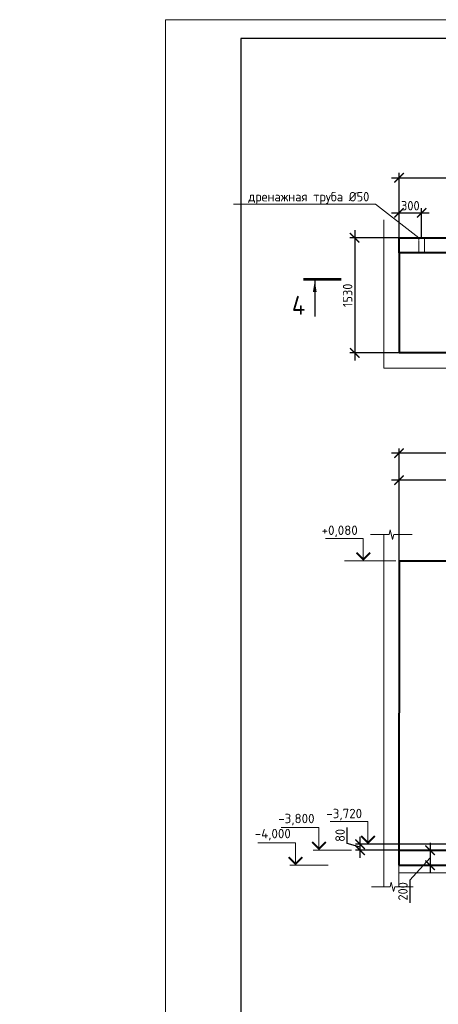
# Model space of a CAD drawing. Header units: millimetres. Extents: x 130535 to 3472113, y -231620 to 121434.
# Tile 97 of 133: x 599939 to 611044, y 8071 to 34210. Entities that reach past the tile are written whole.
import ezdxf
from ezdxf import colors
from ezdxf.entities.mleader import LeaderData, LeaderLine
from ezdxf.math import Vec2, Vec3

# ---------------------------------------------------------------- set-up
doc = ezdxf.new("R2010")
doc.units = ezdxf.units.MM
doc.linetypes.add('DASHED', pattern=[7, 5, -2, 0])
doc.layers.get('DEFPOINTS').update_dxf_attribs({"color": 1, "lineweight": 0})
for name, color, linetype, lineweight in [('РАЗМЕРЫ', 1, 'Continuous', 9), ('Разрез жилая часть$0$Отметки', 1, 'Continuous', 20), ('Символы 0.20', 1, 'Continuous', 20), ('стены монолит', 126, 'Continuous', 40), ('Тонкая', 81, 'Continuous', 20), ('ТОНКИЕ', 7, 'Continuous', 9), ('Штриховая 0.20', 42, 'DASHED', 20)]:
    doc.layers.add(name, color=color, linetype=linetype, lineweight=lineweight)
doc.layers.add('ТОЛСТЫЕ_ОСНОВНЫЕ', color=6, linetype='Continuous')
doc.styles.add('GOST-2.304_Type-B', font='GOST_Common.ttf')
doc.styles.add('ГОСТ', font='isocpeur.TTF')
doc.dimstyles.new('СПДС', dxfattribs={"dimscale": 100, "dimtxt": 2.5, "dimasz": 2.5, "dimexe": 1.25, "dimexo": 0, "dimtad": 1, "dimdec": 0, "dimtxsty": 'GOST-2.304_Type-B', "dimblk": 'ARCHTICK', "dimcen": 2.5, "dimdle": 2, "dimadec": 0, "dimazin": 2, "dimtfac": 0.75, "dimtdec": 0, "dimtmove": 1, "dimatfit": 3, "dimfxl": 1, "dimtolj": 1, "dimarcsym": 1})

# ---------------------------------------------------------------- blocks, each defined once
blk = doc.blocks.new('*U5')
at = {"layer": 'ТОЛСТЫЕ_ОСНОВНЫЕ', "color": 6}
blk.add_lwpolyline([(20, 5), (589, 5), (589, 415), (20, 415)], close=True, dxfattribs=at)
at = {"layer": 'ТОНКИЕ'}
blk.add_lwpolyline([(0, 0), (594, 0), (594, 420), (0, 420)], close=True, dxfattribs=at)
blk = doc.blocks.new('_None')
blk = doc.blocks.new('_ArchTick')
at = {"color": 0, "linetype": 'ByBlock', "const_width": 0.15}
blk.add_lwpolyline([(-0.5, -0.5), (0.5, 0.5)], dxfattribs=at)
blk = doc.blocks.new('*D305')
at = {"layer": 'DEFPOINTS', "color": 0, "linetype": 'Continuous', "lineweight": 0, "transparency": 16777216}
for p in [(610002, 22703), (610002, 19841), (625382, 19841)]:
    blk.add_point(p, dxfattribs=at)
at = {"layer": 'РАЗМЕРЫ', "color": 0, "linetype": 'Continuous', "lineweight": -2, "transparency": 16777216}
for p, q in [((610002, 19841), (610002, 22828)), ((625382, 19841), (625382, 22828)), ((625582, 22703), (609802, 22703))]:
    blk.add_line(p, q, dxfattribs=at)
at = {"layer": 'РАЗМЕРЫ', "color": 0, "linetype": 'Continuous', "lineweight": -2, "transparency": 16777216, "xscale": 250, "yscale": 250, "zscale": 250, "rotation": 180}
blk.add_blockref('_ArchTick', (610002, 22703), dxfattribs=at)
at = {"layer": 'РАЗМЕРЫ', "color": 0, "linetype": 'Continuous', "lineweight": -2, "transparency": 16777216, "xscale": 250, "yscale": 250, "zscale": 250}
blk.add_blockref('_ArchTick', (625382, 22703), dxfattribs=at)
at = {"layer": 'РАЗМЕРЫ', "color": 0, "linetype": 'Continuous', "lineweight": 0, "transparency": 16777216, "insert": (617692, 22891), "char_height": 250, "attachment_point": 5, "style": 'GOST-2.304_Type-B'}
blk.add_mtext('\\A1;7690', dxfattribs=at)
blk = doc.blocks.new('*D306')
at = {"layer": 'DEFPOINTS', "color": 0, "linetype": 'Continuous', "lineweight": 0, "transparency": 16777216}
for p in [(610002, 21985), (610002, 19841), (614782, 12573)]:
    blk.add_point(p, dxfattribs=at)
at = {"layer": 'РАЗМЕРЫ', "color": 0, "linetype": 'Continuous', "lineweight": -2, "transparency": 16777216}
for p, q in [((614982, 21985), (609802, 21985)), ((610002, 19841), (610002, 22110)), ((614782, 12573), (614782, 22110))]:
    blk.add_line(p, q, dxfattribs=at)
at = {"layer": 'РАЗМЕРЫ', "color": 0, "linetype": 'Continuous', "lineweight": -2, "transparency": 16777216, "xscale": 250, "yscale": 250, "zscale": 250, "rotation": 180}
blk.add_blockref('_ArchTick', (610002, 21985), dxfattribs=at)
at = {"layer": 'РАЗМЕРЫ', "color": 0, "linetype": 'Continuous', "lineweight": -2, "transparency": 16777216, "xscale": 250, "yscale": 250, "zscale": 250}
blk.add_blockref('_ArchTick', (614782, 21985), dxfattribs=at)
at = {"layer": 'РАЗМЕРЫ', "color": 0, "linetype": 'Continuous', "lineweight": 0, "transparency": 16777216, "insert": (612392, 22172), "char_height": 250, "attachment_point": 5, "style": 'GOST-2.304_Type-B'}
blk.add_mtext('\\A1;2390', dxfattribs=at)
blk = doc.blocks.new('*D307')
at = {"layer": 'DEFPOINTS', "color": 0, "linetype": 'Continuous', "lineweight": 0, "transparency": 16777216}
for p in [(610002, 28422), (608826, 25362), (610002, 25362)]:
    blk.add_point(p, dxfattribs=at)
at = {"layer": 'РАЗМЕРЫ', "color": 0, "linetype": 'Continuous', "lineweight": -2, "transparency": 16777216}
for p, q in [((608826, 28622), (608826, 25162)), ((610002, 28422), (608701, 28422)), ((610002, 25362), (608701, 25362))]:
    blk.add_line(p, q, dxfattribs=at)
at = {"layer": 'РАЗМЕРЫ', "color": 0, "linetype": 'Continuous', "lineweight": -2, "transparency": 16777216, "xscale": 250, "yscale": 250, "zscale": 250}
for p, rotation in [((608826, 28422), 90), ((608826, 25362), 270)]:
    blk.add_blockref('_ArchTick', p, dxfattribs=dict(at, rotation=rotation))
at = {"layer": 'РАЗМЕРЫ', "color": 0, "linetype": 'Continuous', "lineweight": 0, "transparency": 16777216, "insert": (608639, 26892), "char_height": 250, "attachment_point": 5, "rotation": 90, "style": 'GOST-2.304_Type-B'}
blk.add_mtext('\\A1;1530', dxfattribs=at)
blk = doc.blocks.new('*D308')
at = {"layer": 'DEFPOINTS', "color": 0, "linetype": 'Continuous', "lineweight": 0, "transparency": 16777216}
for p in [(625382, 30016), (625382, 28422), (610002, 28222)]:
    blk.add_point(p, dxfattribs=at)
at = {"layer": 'РАЗМЕРЫ', "color": 0, "linetype": 'Continuous', "lineweight": -2, "transparency": 16777216}
for p, q in [((610002, 28222), (610002, 30141)), ((625382, 28422), (625382, 30141)), ((609802, 30016), (625582, 30016))]:
    blk.add_line(p, q, dxfattribs=at)
at = {"layer": 'РАЗМЕРЫ', "color": 0, "linetype": 'Continuous', "lineweight": -2, "transparency": 16777216, "xscale": 250, "yscale": 250, "zscale": 250, "rotation": 180}
blk.add_blockref('_ArchTick', (610002, 30016), dxfattribs=at)
at = {"layer": 'РАЗМЕРЫ', "color": 0, "linetype": 'Continuous', "lineweight": -2, "transparency": 16777216, "xscale": 250, "yscale": 250, "zscale": 250}
blk.add_blockref('_ArchTick', (625382, 30016), dxfattribs=at)
at = {"layer": 'РАЗМЕРЫ', "color": 0, "linetype": 'Continuous', "lineweight": 0, "transparency": 16777216, "insert": (617692, 30204), "char_height": 250, "attachment_point": 5, "style": 'GOST-2.304_Type-B'}
blk.add_mtext('\\A1;7690', dxfattribs=at)
blk = doc.blocks.new('*D329')
at = {"layer": 'DEFPOINTS', "color": 0, "linetype": 'Continuous', "lineweight": 0, "transparency": 16777216}
for p in [(610602, 29083), (610002, 28422), (610602, 28422)]:
    blk.add_point(p, dxfattribs=at)
at = {"layer": 'РАЗМЕРЫ', "color": 0, "linetype": 'Continuous', "lineweight": -2, "transparency": 16777216}
for p, q in [((609802, 29083), (610802, 29083)), ((610002, 28422), (610002, 29208)), ((610602, 28422), (610602, 29208))]:
    blk.add_line(p, q, dxfattribs=at)
at = {"layer": 'РАЗМЕРЫ', "color": 0, "linetype": 'Continuous', "lineweight": -2, "transparency": 16777216, "xscale": 250, "yscale": 250, "zscale": 250, "rotation": 180}
blk.add_blockref('_ArchTick', (610002, 29083), dxfattribs=at)
at = {"layer": 'РАЗМЕРЫ', "color": 0, "linetype": 'Continuous', "lineweight": -2, "transparency": 16777216, "xscale": 250, "yscale": 250, "zscale": 250}
blk.add_blockref('_ArchTick', (610602, 29083), dxfattribs=at)
at = {"layer": 'РАЗМЕРЫ', "color": 0, "linetype": 'Continuous', "lineweight": 0, "transparency": 16777216, "insert": (610302, 29271), "char_height": 250, "attachment_point": 5, "style": 'GOST-2.304_Type-B'}
blk.add_mtext('\\A1;300', dxfattribs=at)
blk = doc.blocks.new('*D486')
at = {"layer": 'DEFPOINTS', "color": 0, "linetype": 'Continuous', "lineweight": 0, "transparency": 16777216}
for p in [(613379, 12161, -700), (610824, 11761), (613379, 11761, -1050)]:
    blk.add_point(p, dxfattribs=at)
at = {"layer": 'РАЗМЕРЫ', "color": 0, "linetype": 'Continuous', "lineweight": -2, "transparency": 16777216}
for p, q in [((610824, 12361), (610824, 11561)), ((613379, 12161), (610699, 12161)), ((610824, 11961), (610293, 11369)), ((613379, 11761), (610699, 11761)), ((610293, 11369), (610293, 10769))]:
    blk.add_line(p, q, dxfattribs=at)
at = {"layer": 'РАЗМЕРЫ', "color": 0, "linetype": 'Continuous', "lineweight": -2, "transparency": 16777216, "xscale": 250, "yscale": 250, "zscale": 250}
for p, rotation in [((610824, 12161), 90), ((610824, 11761), 270)]:
    blk.add_blockref('_ArchTick', p, dxfattribs=dict(at, rotation=rotation))
at = {"layer": 'РАЗМЕРЫ', "color": 0, "linetype": 'Continuous', "lineweight": 0, "transparency": 16777216, "insert": (610105, 11069), "char_height": 250, "attachment_point": 5, "rotation": 90, "style": 'GOST-2.304_Type-B'}
blk.add_mtext('\\A1;200', dxfattribs=at)
blk = doc.blocks.new('*D489')
at = {"layer": 'DEFPOINTS', "color": 0, "linetype": 'Continuous', "lineweight": 0, "transparency": 16777216}
for p in [(608970, 12321), (614782, 12321), (610126, 12161, -3225)]:
    blk.add_point(p, dxfattribs=at)
at = {"layer": 'РАЗМЕРЫ', "color": 0, "linetype": 'Continuous', "lineweight": -2, "transparency": 16777216}
for p, q in [((608626, 12344), (608626, 12769)), ((608970, 12241), (608626, 12344)), ((614782, 12321), (608845, 12321)), ((608970, 11961), (608970, 12521)), ((610126, 12161), (608845, 12161))]:
    blk.add_line(p, q, dxfattribs=at)
at = {"layer": 'РАЗМЕРЫ', "color": 0, "linetype": 'Continuous', "lineweight": -2, "transparency": 16777216, "xscale": 250, "yscale": 250, "zscale": 250}
for p, rotation in [((608970, 12321), 90), ((608970, 12161), 270)]:
    blk.add_blockref('_ArchTick', p, dxfattribs=dict(at, rotation=rotation))
at = {"layer": 'РАЗМЕРЫ', "color": 0, "linetype": 'Continuous', "lineweight": 0, "transparency": 16777216, "insert": (608439, 12556), "char_height": 250, "attachment_point": 5, "rotation": 90, "style": 'GOST-2.304_Type-B'}
blk.add_mtext('\\A1;80', dxfattribs=at)

msp = doc.modelspace()

# ---------------------------------------------------------------- linework, layer by layer
at = {"layer": 'РАЗМЕРЫ', "linetype": 'Continuous', "lineweight": 0}
for p, q in [((609601.9, 24961.7, -700), (609601.9, 28896.8)), ((610001.9, 25361.7), (610001.9, 28896.8)), ((628180.7, 25361.7, -700), (608837, 25361.7, -700)), ((628180.7, 24961.7, -700), (609601.9, 24961.7, -700)), ((609597.4, 20539.1, 700), (609597.4, 11192.8)), ((609997.4, 20539.1), (609997.4, 11192.8, -700))]:
    msp.add_line(p, q, dxfattribs=at)
at = {"layer": 'Символы 0.20', "color": 1, "linetype": 'Continuous', "lineweight": 20, "ltscale": 100}
for p, q in [((609054.5, 20440.8), (608054.5, 20440.8)), ((609920.6, 19840.8), (608552.6, 19840.8)), ((609178.6, 12920.8, -7150), (608178.6, 12920.8, -7150)), ((607877.9, 12760.8, -7850), (606877.9, 12760.8, -7850)), ((607254.2, 12360.8, -7150), (606254.2, 12360.8, -7150)), ((608744, 12160.8, -7850), (607877.9, 12160.8, -7850)), ((608120.3, 11760.8, -7150), (607254.2, 11760.8, -7150))]:
    msp.add_line(p, q, dxfattribs=at)
at = {"layer": 'Символы 0.20', "color": 1, "linetype": 'Continuous', "lineweight": 20, "ltscale": 10000}
for p, q in [((607727.9, 12160.8, -7850), (608027.9, 12160.8, -7850)), ((607104.2, 11760.8, -7150), (607404.2, 11760.8, -7150))]:
    msp.add_line(p, q, dxfattribs=at)
msp.add_lwpolyline([(609054.5, 19840.8), (609054.5, 20440.8)], dxfattribs=at)
at = {"layer": 'Символы 0.20', "color": 1, "linetype": 'Continuous', "lineweight": 20, "ltscale": 10000, "const_width": 50}
msp.add_lwpolyline([(609236.8, 20058.5), (609054.5, 19876.2), (608872.2, 20058.5)], dxfattribs=at)
at = {"layer": 'Символы 0.20', "color": 1, "linetype": 'Continuous', "lineweight": 20, "ltscale": 10000}
for points, elevation in [([(609178.6, 12320.8), (609178.6, 12920.8)], -7150), ([(607877.9, 12160.8), (607877.9, 12760.8)], -7850), ([(607254.2, 11760.8), (607254.2, 12360.8)], -7150)]:
    msp.add_lwpolyline(points, dxfattribs=dict(at, elevation=elevation))
at = {"layer": 'Символы 0.20', "color": 1, "linetype": 'Continuous', "lineweight": 20, "ltscale": 10000, "const_width": 50}
for points, elevation in [([(609360.9, 12538.5), (609178.6, 12356.2), (608996.2, 12538.5)], -7150), ([(608060.3, 12378.5), (607877.9, 12196.2), (607695.6, 12378.5)], -7850), ([(607436.5, 11978.5), (607254.2, 11796.2), (607071.8, 11978.5)], -7150)]:
    msp.add_lwpolyline(points, dxfattribs=dict(at, elevation=elevation))
at = {"layer": 'стены монолит', "ltscale": 100}
for p, q in [((610001.9, 28021.7, -700), (610001.9, 25361.7)), ((610001.9, 19840.8), (609997.4, 11760.8, -700)), ((610001.9, 19840.8), (625381.9, 19840.8)), ((609997.4, 12160.8), (614777.5, 12160.8, -700)), ((609997.4, 11760.8, -700), (614777.4, 11760.8, -700))]:
    msp.add_line(p, q, dxfattribs=at)
at = {"layer": 'стены монолит', "color": 0, "lineweight": 18, "ltscale": 100}
msp.add_line((609997.4, 11560.8, -700), (614831, 11560.8, -700), dxfattribs=at)
at = {"layer": 'стены монолит', "ltscale": 100}
msp.add_lwpolyline([(610001.9, 28421.7), (625381.9, 28421.7), (625381.9, 28021.7), (610001.9, 28021.7)], close=True, dxfattribs=at)
msp.add_lwpolyline([(625381.9, 28021.7), (627781.9, 28021.7), (627781.9, 25361.7), (610001.9, 25361.7)], dxfattribs=at)
at = {"layer": 'Тонкая', "elevation": 700}
msp.add_lwpolyline([(609246.5, 20539.1), (609321.5, 20539.1), (609736.3, 20539.1), (609767.5, 20664.1), (609830, 20414.1), (609861.3, 20539.1), (610276, 20539.1), (610351, 20539.1)], dxfattribs=at)
at = {"layer": 'Тонкая'}
msp.add_lwpolyline([(609275.3, 11192.8), (609350.3, 11192.8), (609765, 11192.8), (609796.3, 11317.8), (609858.8, 11067.8), (609890, 11192.8), (610304.8, 11192.8), (610379.8, 11192.8)], dxfattribs=at)
at = {"layer": 'ТОНКИЕ', "linetype": 'Continuous', "lineweight": 25, "ltscale": 200}
msp.add_line((607767.2, 27278.3), (607767.2, 26328.3), dxfattribs=at)
at = {"layer": 'ТОНКИЕ', "linetype": 'Continuous', "lineweight": 25, "ltscale": 200, "const_width": 70}
msp.add_lwpolyline([(607467.2, 27313.3), (608467.2, 27313.3)], dxfattribs=at)
at = {"layer": 'ТОНКИЕ', "linetype": 'Continuous', "lineweight": 25, "ltscale": 200}
msp.add_solid([(607767.2, 27278.3), (607817.5, 26977.9), (607716.9, 26977.9)], dxfattribs=at)
at = {"layer": 'Штриховая 0.20'}
msp.add_lwpolyline([(610676.9, 28421.7), (610676.9, 28021.7), (610526.9, 28021.7), (610526.9, 28421.7)], close=True, dxfattribs=at)

# ---------------------------------------------------------------- block references
at = {"xscale": 100, "yscale": 100, "zscale": 100}
msp.add_blockref('*U5', (603807.5, -7790.1), dxfattribs=at)
msp.add_blockref('*U5', (603807.5, -7790.1), dxfattribs=at)

# ---------------------------------------------------------------- texts
at = {"insert": (153574.3, 18462.6), "char_height": 330, "attachment_point": 1, "style": 'ГОСТ'}
msp.add_mtext_dynamic_manual_height_columns('\\pi10055.14148;{\\H1.5152x;\\P\\pi7542.56108;Общие указания\\P\\pi1650;}1.^IРабочая документация разработана в соответствии с заданием на проектирование, требованиями действующих технических регламентов, стандартов, сводов правил и других документов, содержащих установленные требования.\\P2.^IРабочая документация выполнена в соответствии со следующими нормативными и техническими документами:\\P-^IСП 20.13330.2016 "Нагрузки и Воздействия";\\P-^IСП 63.13330.2012 "Бетонные и железобетонные конструкции. Основные положения";\\P-^IСП 22.13330.2016 "Основания зданий и сооружений";\\P-^IСП 45.13330.2012 "Земляные сооружения, основания и фундаменты".\\P3.   За относительную отметку 0,000 принята отметка чистого пола первого этажа.\\P4.^IПеречень видов работ, для которых необходимо составлять акты освидетельствования скрытых работ:\\P-^Iармирование конструкций;\\P-^Iосвидетельствование опалубки перед бетонированием;\\P-^Iвыполнение сварочных работ;\\P-^Iотбор контрольных проб бетона;\\P-^Iсоответствие законченных железобетонных конструкций проекту с отображением качества работ;\\P-^Iустройство монолитных конструкций, выполняемых в зимнее время;  \\P\\pi0;        -    устройство гидроизоляции;\\P\\pi1650;-^Iуплотнение грунтов и обратную засыпку.\\PЗапрещается выполнение последующих работ при отсутствии актов освидетельствования предшествующих скрытых работ во всех случаях.\\P\\pi0;        5. Проект рассчитан на производство работ в период положительных температур. В случае выполнения работ при отрицательных температурах необходимо выполнять требования СНиП часть 3 по производству работ и ППР.\\P        6. При минимальной температуре воздуха до минус 15°С допускается:\\P\\pi1650;-выдерживание бетона в конструкции методом термоса, при предварительном разогреве бетонной смеси;\\P -форсированный электроразогрев бетона в конструкции с повторным уплотнением.\\PПри минимальной температуре воздуха до минус 25°С допускается:\\P -обогрев бетона в греющей опалубке с помощью низкотемпературных электронагревателей;\\P -электродный сквозной прогрев бетона;\\P -электрообогрев с помощью греющего провода.', width=18460.283, gutter_width=5800, heights=[33815.2], dxfattribs=at)
at = {"layer": 'Разрез жилая часть$0$Отметки', "linetype": 'Continuous', "lineweight": 25, "ltscale": 100, "style": 'ГОСТ'}
for s, p in [('+0,080', (607949.5, 20530.8)), ('-3,800', (606797.9, 12878.3, -7850)), ('-3,720', (608073.6, 13010.8, -7150)), ('-4,000', (606174.2, 12478.3, -7150))]:
    msp.add_text(s, height=250, dxfattribs=at).set_placement(p)
at = {"layer": 'ТОНКИЕ', "linetype": 'Continuous', "lineweight": 0, "insert": (607337.2, 26628.3), "char_height": 500, "attachment_point": 5, "style": 'GOST-2.304_Type-B'}
msp.add_mtext_dynamic_manual_height_columns('4', width=723.88, gutter_width=25, heights=[0], dxfattribs=at)

# ---------------------------------------------------------------- dimensions: what is measured, and where the dimension line sits
at = {"layer": 'РАЗМЕРЫ', "linetype": 'Continuous', "lineweight": 0}
for base, p1, p2, angle, picture, middle in [((625381.9, 30016.4), (610001.9, 28221.7), (625381.9, 28421.7), 180, '*D308', (617691.9, 30203.9)), ((610601.9, 29083.3), (610001.9, 28421.7), (610601.9, 28421.7), 180, '*D329', (610301.9, 29270.8)), ((608826.3, 25361.7), (610001.9, 28421.7), (610001.9, 25361.7), 90, '*D307', (608638.8, 26891.7)), ((608970.2, 12320.8), (610126, 12160.8, -3225), (614782, 12320.8), 90, '*D489', (608438.9, 12406.4))]:
    dim = msp.add_linear_dim(base=base, p1=p1, p2=p2, angle=angle, dimstyle='СПДС', override={"dimlfac": 0.5}, dxfattribs=at)
    dim.commit()
    dim.dimension.update_dxf_attribs({"geometry": picture, "text_midpoint": middle})
for base, p1, picture, middle in [((610001.9, 22703.3), (625381.9, 19840.8), '*D305', (617691.9, 22890.8)), ((610001.9, 21984.5), (614782, 12572.8), '*D306', (612392, 22172))]:
    dim = msp.add_linear_dim(base=base, p1=p1, p2=(610001.9, 19840.8), dimstyle='СПДС', override={"dimlfac": 0.5, "dimrnd": 5}, dxfattribs=at)
    dim.commit()
    dim.dimension.update_dxf_attribs({"geometry": picture, "text_midpoint": middle})
dim = msp.add_linear_dim(base=(610823.8, 11760.8, -3225), p1=(613378.5, 12160.8, -3925), p2=(613378.5, 11760.8, -4275), angle=90, dimstyle='СПДС', override={"dimlfac": 0.5}, dxfattribs=at)
dim.commit()
dim.dimension.update_dxf_attribs({"geometry": '*D486', "text_midpoint": (610292.5, 11306.9, -3225), "dimtype": 160})

# ---------------------------------------------------------------- leaders
at = {"layer": 'Символы 0.20'}
ml = msp.add_multileader_mtext('Standard', dxfattribs=at)
ml.set_content('дренажная труба %%C50', color=256, style='GOST-2.304_Type-B')
ml.set_leader_properties(color=256, linetype='ByLayer', lineweight=-1)
ml.set_arrow_properties(name='NONE')
ml.build(insert=Vec2(0, 0))
ml.multileader.update_dxf_attribs({"text_left_attachment_type": 6, "text_right_attachment_type": 6, "dogleg_length": 1, "arrow_head_size": 18, "scale": 20})
ctx = ml.context
ctx.base_point, ctx.scale, ctx.char_height, ctx.arrow_head_size, ctx.landing_gap_size, ctx.plane_origin = Vec3(605937.9, 29310.7), 20, 250, 18, 9, Vec3(615506, 23441)
ctx.left_attachment, ctx.right_attachment, ctx.text_align_type = 6, 6, 1
notes = []
notes.append((ctx, [(1, (1, 1, 0), (609378.1, 29310.7), (-1, 0), 101, [(0, [(610526.9, 28421.7)], 0, [])])]))
ctx.mtext.insert, ctx.mtext.alignment, ctx.mtext.flow_direction = Vec3(607607.5, 29635.7), 2, 5
at = {"layer": 'Символы 0.20', "ltscale": 100}
ml = msp.add_multileader_mtext('Standard', dxfattribs=at)
ml.set_content('Труба Тр\\Pниз трубы на 50 мм выше верха плиты', color=256, style='ГОСТ')
ml.set_leader_properties(color=256, linetype='ByLayer', lineweight=-1)
ml.set_arrow_properties(name='NONE')
ml.build(insert=Vec2(0, 0))
ml.multileader.update_dxf_attribs({"text_left_attachment_type": 6, "text_right_attachment_type": 6, "dogleg_length": 2.5, "arrow_head_size": 45, "scale": 100})
ctx = ml.context
ctx.base_point, ctx.scale, ctx.char_height, ctx.arrow_head_size, ctx.landing_gap_size, ctx.plane_origin = Vec3(569521.5, 12390.6), 100, 300, 45, 22.5, Vec3(579228, 9080.1)
ctx.left_attachment, ctx.right_attachment = 6, 6
notes.append((ctx, [(0, (1, 1, 0), (569271.5, 12390.6), (1, 0), 250, [(0, [(569736.8, 10495.1)], 0, [])])]))
ctx.mtext.insert, ctx.mtext.width, ctx.mtext.flow_direction = Vec3(569544, 12780.6), 3780.751, 5
ml = msp.add_multileader_mtext('Standard', dxfattribs=at)
ml.set_content('Труба Тр\\Pниз трубы на 50 мм выше верха плиты', color=256, style='ГОСТ')
ml.set_leader_properties(color=256, linetype='ByLayer', lineweight=-1)
ml.set_arrow_properties(name='NONE')
ml.build(insert=Vec2(0, 0))
ml.multileader.update_dxf_attribs({"text_left_attachment_type": 6, "text_right_attachment_type": 6, "dogleg_length": 2.5, "arrow_head_size": 45, "scale": 100})
ctx = ml.context
ctx.base_point, ctx.scale, ctx.char_height, ctx.arrow_head_size, ctx.landing_gap_size, ctx.plane_origin = Vec3(501440.4, 12197.9), 100, 300, 45, 22.5, Vec3(511146.9, 8887.5)
ctx.left_attachment, ctx.right_attachment = 6, 6
notes.append((ctx, [(1, (1, 1, 0), (505500.4, 12197.9), (-1, 0), 250, [(0, [(506139.9, 10557.6)], 0, [])])]))
ctx.mtext.insert, ctx.mtext.width, ctx.mtext.flow_direction = Vec3(501462.9, 12587.9), 3780.751, 5
ml = msp.add_multileader_mtext('Standard', dxfattribs=at)
ml.set_content('Труба Тр\\Pниз трубы в уровне верха плиты', color=256, style='ГОСТ')
ml.set_leader_properties(color=256, linetype='ByLayer', lineweight=-1)
ml.set_arrow_properties(name='NONE')
ml.build(insert=Vec2(0, 0))
ml.multileader.update_dxf_attribs({"text_left_attachment_type": 6, "text_right_attachment_type": 6, "dogleg_length": 2.5, "arrow_head_size": 45, "scale": 100})
ctx = ml.context
ctx.base_point, ctx.scale, ctx.char_height, ctx.arrow_head_size, ctx.landing_gap_size, ctx.plane_origin = Vec3(439775.3, 9734), 100, 300, 45, 22.5, Vec3(433878.8, 6423.5)
ctx.left_attachment, ctx.right_attachment = 6, 6
notes.append((ctx, [(1, (1, 1, 0), (439525.3, 9734), (1, 0), 250, [(0, [(438885.9, 8093.7)], 0, [])])]))
ctx.mtext.insert, ctx.mtext.width, ctx.mtext.flow_direction = Vec3(439797.8, 10124), 6576.024, 5
ml = msp.add_multileader_mtext('Standard', dxfattribs=at)
ml.set_content('Труба Тр\\Pниз трубы в уровне верха плиты', color=256, style='ГОСТ')
ml.set_leader_properties(color=256, linetype='ByLayer', lineweight=-1)
ml.set_arrow_properties(name='NONE')
ml.build(insert=Vec2(0, 0))
ml.multileader.update_dxf_attribs({"text_left_attachment_type": 6, "text_right_attachment_type": 6, "dogleg_length": 2.5, "arrow_head_size": 45, "scale": 100})
ctx = ml.context
ctx.base_point, ctx.scale, ctx.char_height, ctx.arrow_head_size, ctx.landing_gap_size, ctx.plane_origin = Vec3(374236, 9404.1), 100, 300, 45, 22.5, Vec3(368339.5, 6093.6)
ctx.left_attachment, ctx.right_attachment = 6, 6
notes.append((ctx, [(1, (1, 1, 0), (373986, 9404.1), (1, 0), 250, [(0, [(373346.6, 7763.7)], 0, [])])]))
ctx.mtext.insert, ctx.mtext.width, ctx.mtext.flow_direction = Vec3(374258.5, 9794.1), 6442.783, 5
ml = msp.add_multileader_mtext('Standard', dxfattribs=at)
ml.set_content('Щебень фр.20-40', color=256, style='ГОСТ')
ml.set_leader_properties(color=256, linetype='ByLayer', lineweight=-1)
ml.set_arrow_properties(name='NONE')
ml.build(insert=Vec2(0, 0))
ml.multileader.update_dxf_attribs({"text_left_attachment_type": 6, "text_right_attachment_type": 6, "dogleg_length": 2.5, "arrow_head_size": 45, "scale": 100})
ctx = ml.context
ctx.base_point, ctx.scale, ctx.char_height, ctx.arrow_head_size, ctx.landing_gap_size, ctx.plane_origin = Vec3(499616, 8365.1), 100, 300, 45, 22.5, Vec3(507147.5, 5054.7)
ctx.left_attachment, ctx.right_attachment = 6, 6
notes.append((ctx, [(1, (1, 1, 0), (501501, 8365.1), (-1, 0), 250, [(0, [(503252, 9791.6)], 0, [])])]))
ctx.mtext.insert, ctx.mtext.width, ctx.mtext.flow_direction = Vec3(499638.5, 8755.1), 2129.129, 5
ml = msp.add_multileader_mtext('Standard', dxfattribs=at)
ml.set_content('Щебень фр.20-40', color=256, style='ГОСТ')
ml.set_leader_properties(color=256, linetype='ByLayer', lineweight=-1)
ml.set_arrow_properties(name='NONE')
ml.build(insert=Vec2(0, 0))
ml.multileader.update_dxf_attribs({"text_left_attachment_type": 6, "text_right_attachment_type": 6, "dogleg_length": 2.5, "arrow_head_size": 45, "scale": 100})
ctx = ml.context
ctx.base_point, ctx.scale, ctx.char_height, ctx.arrow_head_size, ctx.landing_gap_size, ctx.plane_origin = Vec3(573727.1, 8341.3), 100, 300, 45, 22.5, Vec3(567830.5, 5030.9)
ctx.left_attachment, ctx.right_attachment = 6, 6
notes.append((ctx, [(1, (1, 1, 0), (573477.1, 8341.3), (1, 0), 250, [(0, [(571726, 9767.8)], 0, [])])]))
ctx.mtext.insert, ctx.mtext.width, ctx.mtext.flow_direction = Vec3(573749.6, 8731.3), 2129.129, 5
for ctx, leaders in notes:
    for number, flags, end, landing, length, lines in leaders:
        leader = LeaderData()
        leader.index, (leader.has_last_leader_line, leader.has_dogleg_vector, leader.attachment_direction) = number, flags
        leader.last_leader_point, leader.dogleg_vector, leader.dogleg_length = Vec3(end), Vec3(landing), length
        for number, points, colour, breaks in lines:
            line = LeaderLine()
            line.index, line.vertices, line.color, line.breaks = number, Vec3.list(points), colors.encode_raw_color(colour), breaks
            leader.lines.append(line)
        ctx.leaders.append(leader)

doc.saveas('drawing.dxf')
